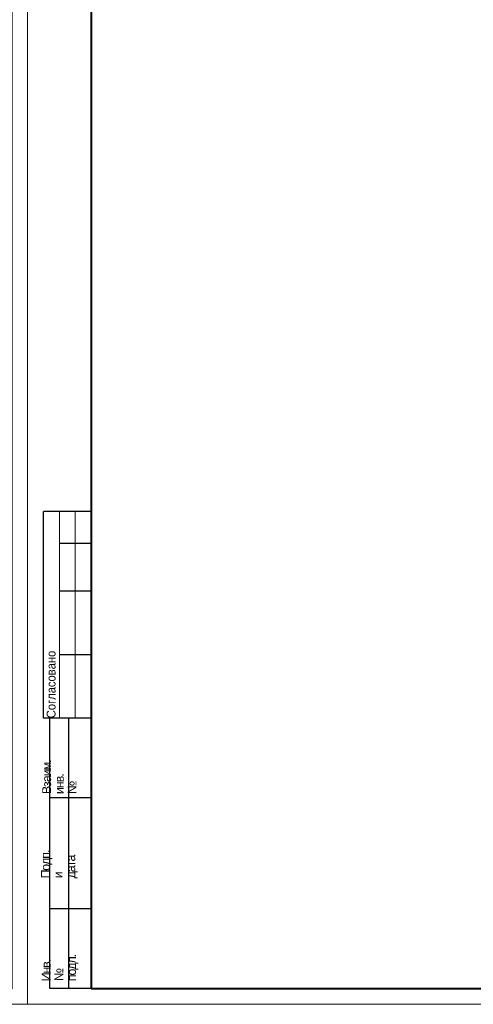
# Model space of a CAD drawing. Header units: millimetres. Extents: x 105028 to 874735, y -568483 to 191941.
# Tile 114 of 135: x 412485 to 426778, y 78334 to 109311. Entities that reach past the tile are written whole.
import ezdxf

# ---------------------------------------------------------------- set-up
doc = ezdxf.new("R2010")
doc.units = ezdxf.units.MM
doc.layers.add('format-line3', color=7, linetype='Continuous', lineweight=13)
doc.layers.add('формат', color=250, linetype='Continuous')
doc.styles.add('Arial', font='arial.ttf', dxfattribs={"width": 0.9, "height": 699.9999999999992})

# ---------------------------------------------------------------- blocks, each defined once
blk = doc.blocks.new('*U56')
for p, q in [((-400, 155), (-415, 155)), ((-415, 89.99999999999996), (-415, 155)), ((-400, 145), (-410, 145)), ((-400, 130), (-410, 130)), ((-400, 110), (-410, 110)), ((-413, 89.99999999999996), (-415, 89.99999999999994)), ((-413, 4.999999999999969), (-413, 89.99999999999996)), ((-400, 89.99999999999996), (-413, 89.99999999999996)), ((-407, 4.999999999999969), (-407, 89.99999999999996)), ((-400, 64.99999999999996), (-413, 64.99999999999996)), ((-400, 29.99999999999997), (-413, 29.99999999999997)), ((-400, 4.999999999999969), (-413, 4.999999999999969))]:
    blk.add_line(p, q)
at = {"color": 0, "lineweight": 0}
blk.add_lwpolyline([(-420, -1.69149813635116e-14), (6.661338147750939e-14, 6.661338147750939e-14), (-1.377945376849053e-14, 594.0000000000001), (-420.0000000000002, 594.0000000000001)], close=True, dxfattribs=at)
at = {"lineweight": 40}
blk.add_lwpolyline([(-400, 4.999999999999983), (-4.999999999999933, 5.000000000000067), (-5.000000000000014, 589.0000000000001), (-400.0000000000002, 589.0000000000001)], close=True, dxfattribs=at)
at = {"layer": 'format-line3', "linetype": 'ByBlock'}
for p, q in [((-410, 89.99999999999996), (-410, 155)), ((-405, 89.99999999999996), (-405, 155))]:
    blk.add_line(p, q, dxfattribs=at)
at = {"char_height": 2.8, "width": 0.2, "attachment_point": 4, "rotation": 90, "line_spacing_factor": 0.8571428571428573, "style": 'Arial'}
for s, insert in [('{\\W0.45993; }Согласовано', (-412.5827570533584, 89.99999999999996)), ('{\\W0.62543;\\T0.75; \\W1;Взаим. инв. №}', (-410, 66.13970657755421)), ('{\\W0.5838;\\T0.8; \\W1;Подп. и дата}', (-410, 39.6259885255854)), ('{\\W0.5838;\\T0.8; \\W1;Инв. № подл.}', (-409.7725095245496, 7.248463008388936))]:
    blk.add_mtext(s, dxfattribs=dict(at, insert=insert))
at = {"style": 'Arial', "width": 0.9, "flags": 8}
blk.add_attdef('FORMAT', (-36.87188609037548, 1.257088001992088), '', height=2.8, dxfattribs=at)

msp = doc.modelspace()

# ---------------------------------------------------------------- block references
at = {"layer": 'формат', "xscale": 100, "yscale": 100, "zscale": 100}
for p in [(412734.7403798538, 78333.92081882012), (454734.7403798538, 78333.92081882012)]:
    msp.add_blockref('*U56', p, dxfattribs=at)

doc.saveas('drawing.dxf')
